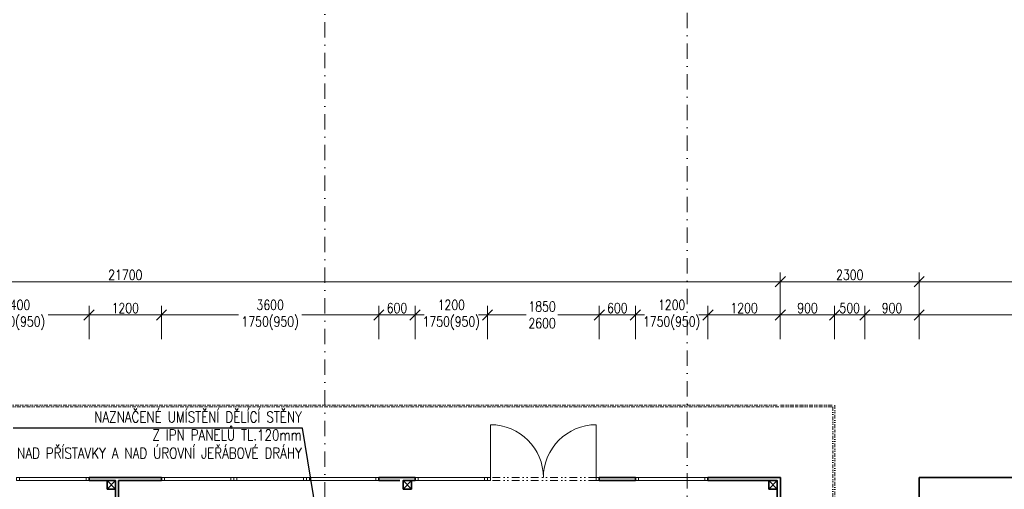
# Model space of a CAD drawing. Header units: millimetres. Extents: x -485339 to 286898, y -1189934 to 1602269.
# Tile 84 of 230: x -84934 to -68625, y -1015438 to -1007658. Entities that reach past the tile are written whole.
import ezdxf
from ezdxf import colors
from ezdxf.entities.mleader import LeaderData, LeaderLine
from ezdxf.math import Vec2, Vec3

# ---------------------------------------------------------------- set-up
doc = ezdxf.new("R2010")
doc.units = ezdxf.units.MM
doc.header["$LTSCALE"] = 10
doc.linetypes.add('DASHDOT', pattern=[25.4, 12.7, -6.35, 0, -6.35])
doc.linetypes.add('DĚLICÍ2', pattern=[15.875, 6.35, -3.175, 0, -3.175, 0, -3.175])
doc.layers.get('Defpoints').update_dxf_attribs({"lineweight": 0})
for name, color, linetype, lineweight in [('N_dveře', 10, 'Continuous', 18), ('N_popis', 10, 'Continuous', 18), ('St__otvory_dveře', 40, 'Continuous', 18), ('St_kóty', 132, 'Continuous', 18), ('St_otvory_okna', 40, 'Continuous', 18), ('St_sloupy_opláštění_půdorys', 25, 'Continuous', 35), ('St_čáry_nad', 250, 'DĚLICÍ2', 18), ('St_čáry_obrys', 5, 'Continuous', 35), ('St_čáry_osy', 250, 'DASHDOT', 18)]:
    doc.layers.add(name, color=color, linetype=linetype, lineweight=lineweight)
doc.styles.get("Standard").update_dxf_attribs({"font": 'simplex.shx', "width": 0.8})
doc.dimstyles.new('stavebníM100', dxfattribs={"dimtxt": 165, "dimasz": 170, "dimexe": 150, "dimexo": 100, "dimgap": 30, "dimtad": 1, "dimdec": 0, "dimtxsty": 'Standard', "dimblk": 'OBLIQUE', "dimcen": -2.5, "dimdle": 150, "dimclrd": 256, "dimclre": 256, "dimclrt": 256, "dimadec": 4, "dimazin": 0, "dimtfac": 1, "dimtdec": 0, "dimtmove": 2, "dimatfit": 3, "dimldrblk": 'OBLIQUE', "dimfxl": 400, "dimfxlon": 1, "dimlwd": -1, "dimlwe": -1, "dimarcsym": 0})

# ---------------------------------------------------------------- blocks, each defined once
blk = doc.blocks.new('G$C2F820337')
at = {"layer": 'St_sloupy_opláštění_půdorys', "ltscale": 2}
blk.add_lwpolyline([(-70, -70), (70, -70), (70, 70), (-70, 70)], close=True, dxfattribs=at)
for points in [[(-70, 70), (70, -70)], [(70, 70), (-70, -70)]]:
    blk.add_lwpolyline(points, dxfattribs=at)
blk = doc.blocks.new('G$C325A9F68')
at = {"layer": 'St_otvory_okna', "ltscale": 2}
for points in [[(0, 0), (1200, 0), (1200, 50), (0, 50)], [(0, 0), (50, 0), (50, 50), (0, 50)], [(1200, 0), (1150, 0), (1150, 50), (1200, 50)]]:
    blk.add_lwpolyline(points, close=True, dxfattribs=at)
blk = doc.blocks.new('G$C73FA397A')
at = {"layer": 'St__otvory_dveře', "ltscale": 2}
for points in [[(0, -50), (50, -50), (50, 0), (0, 0)], [(1800, -50), (1850, -50), (1850, 0), (1800, 0)]]:
    blk.add_lwpolyline(points, close=True, dxfattribs=at)
at = {"layer": 'St__otvory_dveře', "linetype": 'DĚLICÍ2', "ltscale": 2}
for points in [[(1800, 0), (50, 0)], [(1800, -50), (50, -50)]]:
    blk.add_lwpolyline(points, dxfattribs=at)
at = {"layer": 'St__otvory_dveře', "ltscale": 2}
for points in [[(50, -50), (50, -925)], [(1800, -50), (1800, -925)]]:
    blk.add_lwpolyline(points, dxfattribs=at)
for centre, start, end in [((50, -50), 270, 0), ((1800, -50), 180, 270)]:
    blk.add_arc(centre, 875, start, end, dxfattribs=at)
blk = doc.blocks.new('G$CB69B1554')
at = {"layer": 'St_čáry_nad'}
for points in [[(31280, 0), (31280, 1200), (50630, 1200), (51530, 1200), (51530, -3000)], [(31310, 0), (31310, 1170), (50630, 1170), (51500, 1170), (51500, -3030)]]:
    blk.add_lwpolyline(points, dxfattribs=at)
at = {"layer": 'St_čáry_obrys'}
for points in [[(39180, -50), (39180, 0)], [(39180, 0), (40380, 0)], [(40380, -50), (40380, 0)], [(43980, -50), (43980, 0)], [(43980, 0), (44580, 0)], [(44580, -50), (44580, 0)], [(47630, -50), (47630, 0)], [(47630, 0), (48230, 0)], [(48230, -50), (48230, 0)], [(50630, 0), (49430, 0)], [(49430, -50), (49430, 0)], [(50630, -4500), (50630, 0)], [(39180, -50), (39620, -50)], [(39620, -50), (39620, -4450)], [(39670, -50), (40380, -50)], [(39670, -50), (39670, -4450)], [(43980, -50), (44330, -50)], [(44380, -50), (44580, -50)], [(48230, -50), (47630, -50)], [(50580, -50), (49430, -50)], [(50580, -4450), (50580, -50)], [(50580, -1427), (50580, -50)]]:
    blk.add_lwpolyline(points, dxfattribs=at)
at = {"layer": 'St_čáry_obrys', "ltscale": 2}
for points in [[(52930, -450), (52930, 0)], [(57040, 0), (52930, 0)]]:
    blk.add_lwpolyline(points, dxfattribs=at)
at = {"layer": 'St__otvory_dveře', "xscale": -1, "rotation": 180}
blk.add_blockref('G$C73FA397A', (45780, -50), dxfattribs=at)
at = {"layer": 'St_otvory_okna', "ltscale": 2}
for p in [(37980, -50), (40380, -50), (41580, -50), (42780, -50), (44580, -50), (48230, -50)]:
    blk.add_blockref('G$C325A9F68', p, dxfattribs=at)
at = {"layer": 'St_sloupy_opláštění_půdorys', "ltscale": 2}
for p in [(39550, -120), (44450, -120), (50510, -120)]:
    blk.add_blockref('G$C2F820337', p, dxfattribs=at)
blk = doc.blocks.new('_OBLIQUE')
at = {"color": 0, "linetype": 'ByBlock'}
blk.add_line((-0.5, -0.5), (0.5, 0.5), dxfattribs=at)
blk = doc.blocks.new('*D5908')
at = {"layer": 'Defpoints', "color": 0}
for p in [(-72335, -1011998), (-94035, -1013105), (-72335, -1014219)]:
    blk.add_point(p, dxfattribs=at)
at = {"layer": 'St_kóty'}
for p, q in [((-94035, -1012398), (-94035, -1011848)), ((-72335, -1012398), (-72335, -1011848)), ((-94185, -1011998), (-72185, -1011998))]:
    blk.add_line(p, q, dxfattribs=at)
at = {"layer": 'St_kóty', "linetype": 'ByBlock', "xscale": 170, "yscale": 170, "zscale": 170, "rotation": 180}
blk.add_blockref('_OBLIQUE', (-94035, -1011998), dxfattribs=at)
at = {"layer": 'St_kóty', "linetype": 'ByBlock', "xscale": 170, "yscale": 170, "zscale": 170}
blk.add_blockref('_OBLIQUE', (-72335, -1011998), dxfattribs=at)
at = {"layer": 'St_kóty', "insert": (-83185, -1011885), "char_height": 165, "attachment_point": 5}
blk.add_mtext('21700', dxfattribs=at)
blk = doc.blocks.new('*D5909')
at = {"layer": 'Defpoints', "color": 0}
for p in [(-70035, -1011998), (-72335, -1014219), (-70035, -1014219)]:
    blk.add_point(p, dxfattribs=at)
at = {"layer": 'St_kóty'}
for p, q in [((-72335, -1012398), (-72335, -1011848)), ((-70035, -1012398), (-70035, -1011848)), ((-72485, -1011998), (-69885, -1011998))]:
    blk.add_line(p, q, dxfattribs=at)
at = {"layer": 'St_kóty', "linetype": 'ByBlock', "xscale": 170, "yscale": 170, "zscale": 170, "rotation": 180}
blk.add_blockref('_OBLIQUE', (-72335, -1011998), dxfattribs=at)
at = {"layer": 'St_kóty', "linetype": 'ByBlock', "xscale": 170, "yscale": 170, "zscale": 170}
blk.add_blockref('_OBLIQUE', (-70035, -1011998), dxfattribs=at)
at = {"layer": 'St_kóty', "insert": (-71185, -1011885), "char_height": 165, "attachment_point": 5}
blk.add_mtext('2300', dxfattribs=at)
blk = doc.blocks.new('*D5910')
at = {"layer": 'Defpoints', "color": 0}
for p in [(-59725, -1011998), (-70035, -1014219), (-59725, -1014219)]:
    blk.add_point(p, dxfattribs=at)
at = {"layer": 'St_kóty'}
for p, q in [((-70035, -1012398), (-70035, -1011848)), ((-59725, -1012398), (-59725, -1011848)), ((-70185, -1011998), (-59575, -1011998))]:
    blk.add_line(p, q, dxfattribs=at)
at = {"layer": 'St_kóty', "linetype": 'ByBlock', "xscale": 170, "yscale": 170, "zscale": 170, "rotation": 180}
blk.add_blockref('_OBLIQUE', (-70035, -1011998), dxfattribs=at)
at = {"layer": 'St_kóty', "linetype": 'ByBlock', "xscale": 170, "yscale": 170, "zscale": 170}
blk.add_blockref('_OBLIQUE', (-59725, -1011998), dxfattribs=at)
at = {"layer": 'St_kóty', "insert": (-64880, -1011885), "char_height": 165, "attachment_point": 5}
blk.add_mtext('10310', dxfattribs=at)
blk = doc.blocks.new('*D5920')
at = {"layer": 'Defpoints', "color": 0}
for p in [(-83785, -1012548), (-86185, -1015256), (-83785, -1015256)]:
    blk.add_point(p, dxfattribs=at)
at = {"layer": 'St_kóty'}
for p, q in [((-86185, -1012948), (-86185, -1012398)), ((-83785, -1012948), (-83785, -1012398)), ((-86335, -1012548), (-85508, -1012548)), ((-83635, -1012548), (-84461, -1012548))]:
    blk.add_line(p, q, dxfattribs=at)
at = {"layer": 'St_kóty', "linetype": 'ByBlock', "xscale": 170, "yscale": 170, "zscale": 170, "rotation": 180}
blk.add_blockref('_OBLIQUE', (-86185, -1012548), dxfattribs=at)
at = {"layer": 'St_kóty', "linetype": 'ByBlock', "xscale": 170, "yscale": 170, "zscale": 170}
blk.add_blockref('_OBLIQUE', (-83785, -1012548), dxfattribs=at)
at = {"layer": 'St_kóty', "insert": (-84985, -1012548), "char_height": 165, "attachment_point": 5}
blk.add_mtext('2400\\P1750(950)', dxfattribs=at)
blk = doc.blocks.new('*D5921')
at = {"layer": 'Defpoints', "color": 0}
for p in [(-82585, -1012548), (-83785, -1015256), (-82585, -1015256)]:
    blk.add_point(p, dxfattribs=at)
at = {"layer": 'St_kóty'}
for p, q in [((-83785, -1012948), (-83785, -1012398)), ((-82585, -1012948), (-82585, -1012398)), ((-83935, -1012548), (-82435, -1012548))]:
    blk.add_line(p, q, dxfattribs=at)
at = {"layer": 'St_kóty', "linetype": 'ByBlock', "xscale": 170, "yscale": 170, "zscale": 170, "rotation": 180}
blk.add_blockref('_OBLIQUE', (-83785, -1012548), dxfattribs=at)
at = {"layer": 'St_kóty', "linetype": 'ByBlock', "xscale": 170, "yscale": 170, "zscale": 170}
blk.add_blockref('_OBLIQUE', (-82585, -1012548), dxfattribs=at)
at = {"layer": 'St_kóty', "insert": (-83185, -1012435), "char_height": 165, "attachment_point": 5}
blk.add_mtext('1200', dxfattribs=at)
blk = doc.blocks.new('*D5922')
at = {"layer": 'Defpoints', "color": 0}
for p in [(-78985, -1012548), (-82585, -1015256), (-78985, -1015256)]:
    blk.add_point(p, dxfattribs=at)
at = {"layer": 'St_kóty'}
for p, q in [((-82585, -1012948), (-82585, -1012398)), ((-78985, -1012948), (-78985, -1012398)), ((-82735, -1012548), (-81308, -1012548)), ((-78835, -1012548), (-80261, -1012548))]:
    blk.add_line(p, q, dxfattribs=at)
at = {"layer": 'St_kóty', "linetype": 'ByBlock', "xscale": 170, "yscale": 170, "zscale": 170, "rotation": 180}
blk.add_blockref('_OBLIQUE', (-82585, -1012548), dxfattribs=at)
at = {"layer": 'St_kóty', "linetype": 'ByBlock', "xscale": 170, "yscale": 170, "zscale": 170}
blk.add_blockref('_OBLIQUE', (-78985, -1012548), dxfattribs=at)
at = {"layer": 'St_kóty', "insert": (-80785, -1012548), "char_height": 165, "attachment_point": 5}
blk.add_mtext('3600\\P1750(950)', dxfattribs=at)
blk = doc.blocks.new('*D5923')
at = {"layer": 'Defpoints', "color": 0}
for p in [(-78385, -1012548), (-78985, -1015256), (-78385, -1015256)]:
    blk.add_point(p, dxfattribs=at)
at = {"layer": 'St_kóty'}
for p, q in [((-78985, -1012948), (-78985, -1012398)), ((-78385, -1012948), (-78385, -1012398)), ((-79135, -1012548), (-78235, -1012548))]:
    blk.add_line(p, q, dxfattribs=at)
at = {"layer": 'St_kóty', "linetype": 'ByBlock', "xscale": 170, "yscale": 170, "zscale": 170, "rotation": 180}
blk.add_blockref('_OBLIQUE', (-78985, -1012548), dxfattribs=at)
at = {"layer": 'St_kóty', "linetype": 'ByBlock', "xscale": 170, "yscale": 170, "zscale": 170}
blk.add_blockref('_OBLIQUE', (-78385, -1012548), dxfattribs=at)
at = {"layer": 'St_kóty', "insert": (-78685, -1012435), "char_height": 165, "attachment_point": 5}
blk.add_mtext('600', dxfattribs=at)
blk = doc.blocks.new('*D5924')
at = {"layer": 'Defpoints', "color": 0}
for p in [(-77185, -1012548), (-78385, -1015256), (-77185, -1015256)]:
    blk.add_point(p, dxfattribs=at)
at = {"layer": 'St_kóty'}
for p, q in [((-78385, -1012948), (-78385, -1012398)), ((-77185, -1012948), (-77185, -1012398)), ((-78535, -1012548), (-78308, -1012548)), ((-77035, -1012548), (-77261, -1012548))]:
    blk.add_line(p, q, dxfattribs=at)
at = {"layer": 'St_kóty', "linetype": 'ByBlock', "xscale": 170, "yscale": 170, "zscale": 170, "rotation": 180}
blk.add_blockref('_OBLIQUE', (-78385, -1012548), dxfattribs=at)
at = {"layer": 'St_kóty', "linetype": 'ByBlock', "xscale": 170, "yscale": 170, "zscale": 170}
blk.add_blockref('_OBLIQUE', (-77185, -1012548), dxfattribs=at)
at = {"layer": 'St_kóty', "insert": (-77785, -1012548), "char_height": 165, "attachment_point": 5}
blk.add_mtext('1200\\P1750(950)', dxfattribs=at)
blk = doc.blocks.new('*D5925')
at = {"layer": 'Defpoints', "color": 0}
for p in [(-75335, -1012548), (-77185, -1015256), (-75335, -1015256)]:
    blk.add_point(p, dxfattribs=at)
at = {"layer": 'St_kóty'}
for p, q in [((-77185, -1012948), (-77185, -1012398)), ((-75335, -1012948), (-75335, -1012398)), ((-77335, -1012548), (-76544, -1012548)), ((-75185, -1012548), (-76019, -1012548))]:
    blk.add_line(p, q, dxfattribs=at)
at = {"layer": 'St_kóty', "linetype": 'ByBlock', "xscale": 170, "yscale": 170, "zscale": 170, "rotation": 180}
blk.add_blockref('_OBLIQUE', (-77185, -1012548), dxfattribs=at)
at = {"layer": 'St_kóty', "linetype": 'ByBlock', "xscale": 170, "yscale": 170, "zscale": 170}
blk.add_blockref('_OBLIQUE', (-75335, -1012548), dxfattribs=at)
at = {"layer": 'St_kóty', "insert": (-76281, -1012548), "char_height": 165, "attachment_point": 5}
blk.add_mtext('1850\\P2600', dxfattribs=at)
blk = doc.blocks.new('*D5926')
at = {"layer": 'Defpoints', "color": 0}
for p in [(-74735, -1012548), (-75335, -1015256), (-74735, -1015256)]:
    blk.add_point(p, dxfattribs=at)
at = {"layer": 'St_kóty'}
for p, q in [((-75335, -1012948), (-75335, -1012398)), ((-74735, -1012948), (-74735, -1012398)), ((-75485, -1012548), (-74585, -1012548))]:
    blk.add_line(p, q, dxfattribs=at)
at = {"layer": 'St_kóty', "linetype": 'ByBlock', "xscale": 170, "yscale": 170, "zscale": 170, "rotation": 180}
blk.add_blockref('_OBLIQUE', (-75335, -1012548), dxfattribs=at)
at = {"layer": 'St_kóty', "linetype": 'ByBlock', "xscale": 170, "yscale": 170, "zscale": 170}
blk.add_blockref('_OBLIQUE', (-74735, -1012548), dxfattribs=at)
at = {"layer": 'St_kóty', "insert": (-75035, -1012435), "char_height": 165, "attachment_point": 5}
blk.add_mtext('600', dxfattribs=at)
blk = doc.blocks.new('*D5927')
at = {"layer": 'Defpoints', "color": 0}
for p in [(-73535, -1012548), (-74735, -1015256), (-73535, -1015256)]:
    blk.add_point(p, dxfattribs=at)
at = {"layer": 'St_kóty'}
for p, q in [((-74735, -1012948), (-74735, -1012398)), ((-73535, -1012948), (-73535, -1012398)), ((-74885, -1012548), (-74658, -1012548)), ((-73385, -1012548), (-73611, -1012548))]:
    blk.add_line(p, q, dxfattribs=at)
at = {"layer": 'St_kóty', "linetype": 'ByBlock', "xscale": 170, "yscale": 170, "zscale": 170, "rotation": 180}
blk.add_blockref('_OBLIQUE', (-74735, -1012548), dxfattribs=at)
at = {"layer": 'St_kóty', "linetype": 'ByBlock', "xscale": 170, "yscale": 170, "zscale": 170}
blk.add_blockref('_OBLIQUE', (-73535, -1012548), dxfattribs=at)
at = {"layer": 'St_kóty', "insert": (-74135, -1012548), "char_height": 165, "attachment_point": 5}
blk.add_mtext('1200\\P1750(950)', dxfattribs=at)
blk = doc.blocks.new('*D5928')
at = {"layer": 'Defpoints', "color": 0}
for p in [(-72335, -1012548), (-72335, -1015231), (-73535, -1015256)]:
    blk.add_point(p, dxfattribs=at)
at = {"layer": 'St_kóty'}
for p, q in [((-73535, -1012948), (-73535, -1012398)), ((-72335, -1012948), (-72335, -1012398)), ((-73685, -1012548), (-72185, -1012548))]:
    blk.add_line(p, q, dxfattribs=at)
at = {"layer": 'St_kóty', "linetype": 'ByBlock', "xscale": 170, "yscale": 170, "zscale": 170, "rotation": 180}
blk.add_blockref('_OBLIQUE', (-73535, -1012548), dxfattribs=at)
at = {"layer": 'St_kóty', "linetype": 'ByBlock', "xscale": 170, "yscale": 170, "zscale": 170}
blk.add_blockref('_OBLIQUE', (-72335, -1012548), dxfattribs=at)
at = {"layer": 'St_kóty', "insert": (-72935, -1012435), "char_height": 165, "attachment_point": 5}
blk.add_mtext('1200', dxfattribs=at)
blk = doc.blocks.new('*D5929')
at = {"layer": 'Defpoints', "color": 0}
for p in [(-71435, -1012548), (-72335, -1015231), (-71435, -1015431)]:
    blk.add_point(p, dxfattribs=at)
at = {"layer": 'St_kóty'}
for p, q in [((-72335, -1012948), (-72335, -1012398)), ((-71435, -1012948), (-71435, -1012398)), ((-72485, -1012548), (-71285, -1012548))]:
    blk.add_line(p, q, dxfattribs=at)
at = {"layer": 'St_kóty', "linetype": 'ByBlock', "xscale": 170, "yscale": 170, "zscale": 170, "rotation": 180}
blk.add_blockref('_OBLIQUE', (-72335, -1012548), dxfattribs=at)
at = {"layer": 'St_kóty', "linetype": 'ByBlock', "xscale": 170, "yscale": 170, "zscale": 170}
blk.add_blockref('_OBLIQUE', (-71435, -1012548), dxfattribs=at)
at = {"layer": 'St_kóty', "insert": (-71885, -1012435), "char_height": 165, "attachment_point": 5}
blk.add_mtext('900', dxfattribs=at)
blk = doc.blocks.new('*D5930')
at = {"layer": 'Defpoints', "color": 0}
for p in [(-70935, -1012548), (-71435, -1015431), (-70935, -1016681)]:
    blk.add_point(p, dxfattribs=at)
at = {"layer": 'St_kóty'}
for p, q in [((-71435, -1012948), (-71435, -1012398)), ((-70935, -1012948), (-70935, -1012398)), ((-71585, -1012548), (-70785, -1012548))]:
    blk.add_line(p, q, dxfattribs=at)
at = {"layer": 'St_kóty', "linetype": 'ByBlock', "xscale": 170, "yscale": 170, "zscale": 170, "rotation": 180}
blk.add_blockref('_OBLIQUE', (-71435, -1012548), dxfattribs=at)
at = {"layer": 'St_kóty', "linetype": 'ByBlock', "xscale": 170, "yscale": 170, "zscale": 170}
blk.add_blockref('_OBLIQUE', (-70935, -1012548), dxfattribs=at)
at = {"layer": 'St_kóty', "insert": (-71185, -1012435), "char_height": 165, "attachment_point": 5}
blk.add_mtext('500', dxfattribs=at)
blk = doc.blocks.new('*D5931')
at = {"layer": 'Defpoints', "color": 0}
for p in [(-70035, -1012548), (-70035, -1015231), (-70935, -1016681)]:
    blk.add_point(p, dxfattribs=at)
at = {"layer": 'St_kóty'}
for p, q in [((-70935, -1012948), (-70935, -1012398)), ((-70035, -1012948), (-70035, -1012398)), ((-71085, -1012548), (-69885, -1012548))]:
    blk.add_line(p, q, dxfattribs=at)
at = {"layer": 'St_kóty', "linetype": 'ByBlock', "xscale": 170, "yscale": 170, "zscale": 170, "rotation": 180}
blk.add_blockref('_OBLIQUE', (-70935, -1012548), dxfattribs=at)
at = {"layer": 'St_kóty', "linetype": 'ByBlock', "xscale": 170, "yscale": 170, "zscale": 170}
blk.add_blockref('_OBLIQUE', (-70035, -1012548), dxfattribs=at)
at = {"layer": 'St_kóty', "insert": (-70485, -1012435), "char_height": 165, "attachment_point": 5}
blk.add_mtext('900', dxfattribs=at)
blk = doc.blocks.new('*D5932')
at = {"layer": 'Defpoints', "color": 0}
for p in [(-65925, -1012548), (-70035, -1015231), (-65925, -1015231)]:
    blk.add_point(p, dxfattribs=at)
at = {"layer": 'St_kóty'}
for p, q in [((-70035, -1012948), (-70035, -1012398)), ((-65925, -1012948), (-65925, -1012398)), ((-70185, -1012548), (-65775, -1012548))]:
    blk.add_line(p, q, dxfattribs=at)
at = {"layer": 'St_kóty', "linetype": 'ByBlock', "xscale": 170, "yscale": 170, "zscale": 170, "rotation": 180}
blk.add_blockref('_OBLIQUE', (-70035, -1012548), dxfattribs=at)
at = {"layer": 'St_kóty', "linetype": 'ByBlock', "xscale": 170, "yscale": 170, "zscale": 170}
blk.add_blockref('_OBLIQUE', (-65925, -1012548), dxfattribs=at)
at = {"layer": 'St_kóty', "insert": (-67980, -1012435), "char_height": 165, "attachment_point": 5}
blk.add_mtext('4110', dxfattribs=at)

msp = doc.modelspace()

# ---------------------------------------------------------------- linework, layer by layer
at = {"layer": 'St_čáry_osy', "ltscale": 2}
for points in [[(-79879.9, -1059777.6), (-79879.9, -992785.6)], [(-73879.9, -1041843.2), (-73879.9, -992785.6)]]:
    msp.add_lwpolyline(points, dxfattribs=at)

# ---------------------------------------------------------------- block references
at = {"layer": 'N_dveře', "ltscale": 2}
msp.add_blockref('G$CB69B1554', (-122964.9, -1015242.9), dxfattribs=at)

# ---------------------------------------------------------------- dimensions: what is measured, and where the dimension line sits
at = {"layer": 'St_kóty'}
for base, p1, p2, picture, middle in [((-72334.9, -1011998), (-94034.9, -1013105), (-72334.9, -1014218.7), '*D5908', (-83184.9, -1011885.5)), ((-70034.9, -1011998), (-72334.9, -1014218.7), (-70034.9, -1014218.7), '*D5909', (-71184.9, -1011885.5)), ((-59724.9, -1011998), (-70034.9, -1014218.7), (-59724.9, -1014218.7), '*D5910', (-64879.9, -1011885.5)), ((-82584.9, -1012548), (-83784.9, -1015256.2), (-82584.9, -1015256.2), '*D5921', (-83184.9, -1012435.5)), ((-78384.9, -1012548), (-78984.9, -1015256.2), (-78384.9, -1015256.2), '*D5923', (-78684.9, -1012435.5)), ((-74734.9, -1012548), (-75334.9, -1015256.2), (-74734.9, -1015256.2), '*D5926', (-75034.9, -1012435.5)), ((-72334.9, -1012548), (-73534.9, -1015256.2), (-72334.9, -1015231.2), '*D5928', (-72934.9, -1012435.5)), ((-71434.9, -1012548), (-72334.9, -1015231.2), (-71434.9, -1015431.2), '*D5929', (-71884.9, -1012435.5)), ((-70934.9, -1012548), (-71434.9, -1015431.2), (-70934.9, -1016681.2), '*D5930', (-71184.9, -1012435.5)), ((-70034.9, -1012548), (-70934.9, -1016681.2), (-70034.9, -1015231.2), '*D5931', (-70484.9, -1012435.5)), ((-65924.9, -1012548), (-70034.9, -1015231.2), (-65924.9, -1015231.2), '*D5932', (-67979.9, -1012435.5))]:
    dim = msp.add_linear_dim(base=base, p1=p1, p2=p2, dimstyle='stavebníM100', dxfattribs=at)
    dim.commit()
    dim.dimension.update_dxf_attribs({"geometry": picture, "text_midpoint": middle})
for base, p1, p2, text, picture, middle in [((-83784.9, -1012548), (-86184.9, -1015256.2), (-83784.9, -1015256.2), '<>\\P1750(950)', '*D5920', (-84984.9, -1012548)), ((-78984.9, -1012548), (-82584.9, -1015256.2), (-78984.9, -1015256.2), '<>\\P1750(950)', '*D5922', (-80784.9, -1012548)), ((-77184.9, -1012548), (-78384.9, -1015256.2), (-77184.9, -1015256.2), '<>\\P1750(950)', '*D5924', (-77784.9, -1012548)), ((-75334.9, -1012548), (-77184.9, -1015256.2), (-75334.9, -1015256.2), '<>\\P2600', '*D5925', (-76281.1, -1012548)), ((-73534.9, -1012548), (-74734.9, -1015256.2), (-73534.9, -1015256.2), '<>\\P1750(950)', '*D5927', (-74134.9, -1012548))]:
    dim = msp.add_linear_dim(base=base, p1=p1, p2=p2, text=text, dimstyle='stavebníM100', override={"dimtxsty": 'Standard'}, dxfattribs=at)
    dim.commit()
    dim.dimension.update_dxf_attribs({"geometry": picture, "text_midpoint": middle, "dimtype": 160})

# ---------------------------------------------------------------- leaders
at = {"layer": 'N_popis'}
ml = msp.add_multileader_mtext('Standard', dxfattribs=at)
ml.set_content('NAZNAČENÉ UMÍSTĚNÍ DĚLÍCÍ STĚNY \\PZ IPN PANELŮ TL.120mm\\PNAD PŘÍSTAVKY A NAD ÚROVNÍ JEŘÁBOVÉ DRÁHY  ')
ml.set_leader_properties()
ml.build(insert=Vec2(0, 0))
ml.multileader.update_dxf_attribs({"text_left_attachment_type": 6, "text_right_attachment_type": 6, "arrow_head_size": 180})
ctx = ml.context
ctx.base_point, ctx.char_height, ctx.arrow_head_size, ctx.plane_origin = Vec3(-85845, -1014426.6), 180, 180, Vec3(-79473, -1013462.2)
ctx.left_attachment, ctx.right_attachment, ctx.text_align_type = 6, 6, 2
notes = []
notes.append((ctx, [(0, (1, 1, 0), (-80251.3, -1014426.6), (-1, 0), 8, [(0, [(-79744, -1017529.8)], 0, [])])]))
ctx.mtext.insert, ctx.mtext.alignment, ctx.mtext.flow_direction = Vec3(-80261.3, -1014148.8), 3, 5
for ctx, leaders in notes:
    for number, flags, end, landing, length, lines in leaders:
        leader = LeaderData()
        leader.index, (leader.has_last_leader_line, leader.has_dogleg_vector, leader.attachment_direction) = number, flags
        leader.last_leader_point, leader.dogleg_vector, leader.dogleg_length = Vec3(end), Vec3(landing), length
        for number, points, colour, breaks in lines:
            line = LeaderLine()
            line.index, line.vertices, line.color, line.breaks = number, Vec3.list(points), colors.encode_raw_color(colour), breaks
            leader.lines.append(line)
        ctx.leaders.append(leader)

doc.saveas('drawing.dxf')
